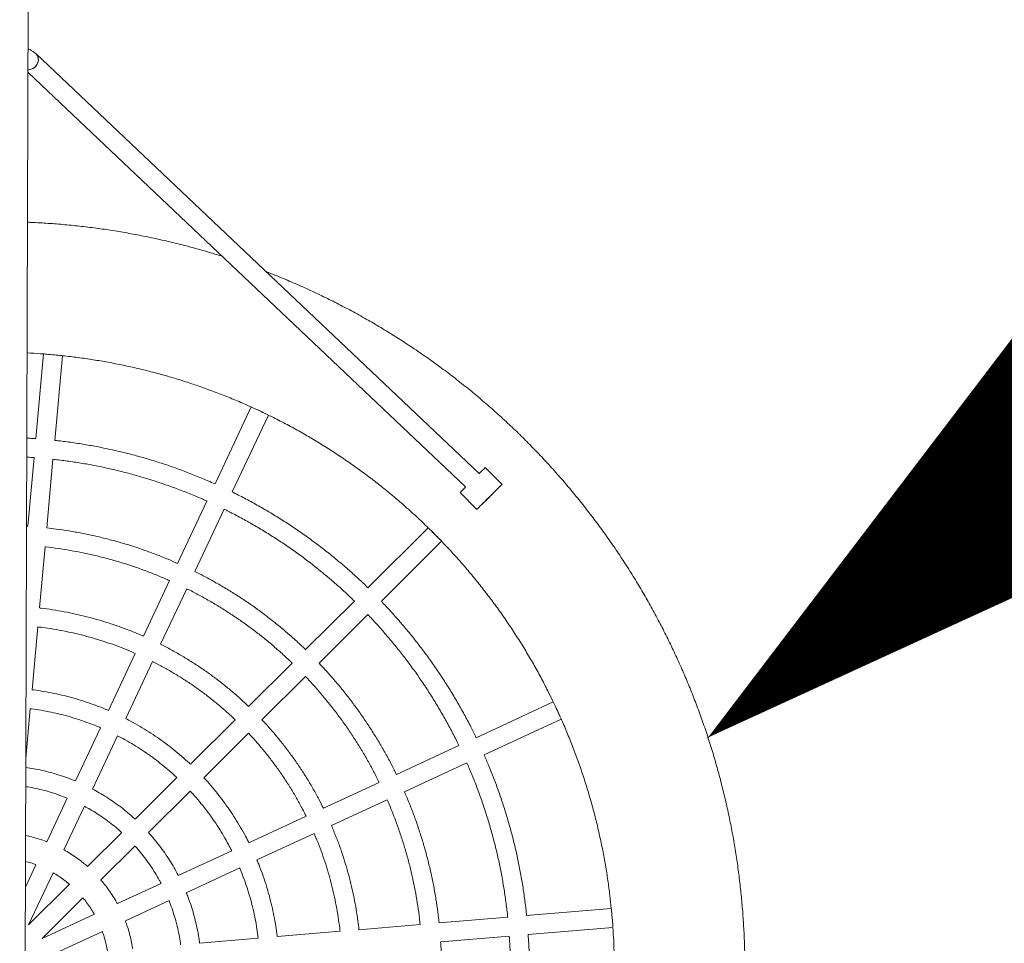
# Model space of a CAD drawing. Header units: millimetres. Extents: x 4385 to 11928, y 17253 to 36963.
# Tile 231 of 256: x 7692.999 to 7693.832, y 18775.051 to 18775.831. Entities that reach past the tile are written whole.
import ezdxf

# ---------------------------------------------------------------- set-up
doc = ezdxf.new("R2010")
doc.units = ezdxf.units.MM
doc.layers.add('БЛАГО_Ботаническая_Р$0$БЛАГО_МАФ', color=7, linetype='Continuous', lineweight=0, true_color=0x000000)

# ---------------------------------------------------------------- blocks, each defined once
blk = doc.blocks.new('БЛАГО_Ботаническая_Р$0$дио 1.15')
at = {"layer": 'БЛАГО_Ботаническая_Р$0$БЛАГО_МАФ'}
for p, q in [((-1.40011, -0.02592), (1.39611, -0.02592)), ((0.03588, -0.02876), (0.08009, -0.04937)), ((0.07037, -0.06325), (0.03588, -0.02876)), ((0.08688, -0.03482), (0.06779, -0.02592)), ((0.17659, -0.02592), (0.21874, -0.02961)), ((0.23475, -0.03101), (0.28789, -0.03566)), ((0.37299, -0.02698), (0.37305, -0.02592)), ((0.43099, -0.03206), (0.37301, -0.02699)), ((0.75643, -0.02592), (0.40733, -0.39709)), ((0.41869, -0.40845), (0.77218, -0.03262)), ((0.02452, -0.04012), (0.05902, -0.07461)), ((0.04514, -0.08432), (0.02452, -0.04012)), ((0.30389, -0.03706), (0.35561, -0.04158)), ((0.51858, -0.03972), (0.44699, -0.03346)), ((0.00997, -0.0469), (0.03058, -0.09111)), ((0.14319, -0.06108), (0.10631, -0.04388)), ((0.37161, -0.04298), (0.42959, -0.04806)), ((0.44559, -0.04946), (0.51718, -0.05572)), ((0.51844, -0.04201), (0.51745, -0.05343)), ((0.09952, -0.05844), (0.1364, -0.07563)), ((0.20285, -0.0889), (0.15776, -0.06787)), ((0.11431, -0.10719), (0.08553, -0.07841)), ((0.15097, -0.08243), (0.19607, -0.10346)), ((0.07418, -0.08977), (0.10295, -0.11854)), ((0.26576, -0.11823), (0.21742, -0.09569)), ((0.0714, -0.14064), (0.0542, -0.10376)), ((0.03965, -0.11054), (0.05684, -0.14742)), ((0.21063, -0.11025), (0.25897, -0.13279)), ((0.16086, -0.15374), (0.12568, -0.11856)), ((0.11432, -0.12991), (0.1495, -0.16509)), ((0.32737, -0.14697), (0.28032, -0.12502)), ((0.27353, -0.13958), (0.32059, -0.16152)), ((0.09922, -0.2003), (0.07819, -0.15521)), ((0.39468, -0.17835), (0.34193, -0.15375)), ((0.06364, -0.162), (0.08467, -0.20709)), ((0.20994, -0.20282), (0.17222, -0.1651)), ((0.02537, -0.22297), (0.02104, -0.17341)), ((0.33515, -0.16831), (0.38789, -0.19291)), ((0.16086, -0.17645), (0.19858, -0.21417)), ((0.47437, -0.21551), (0.40924, -0.18514)), ((0.40245, -0.19969), (0.46758, -0.23006)), ((0.12855, -0.26321), (0.10601, -0.21486)), ((0.25801, -0.25089), (0.2213, -0.21418)), ((0.09146, -0.22165), (0.114, -0.26999)), ((0.20994, -0.22553), (0.24666, -0.26225)), ((0.03142, -0.29212), (0.02677, -0.23898)), ((0.31052, -0.3034), (0.26937, -0.26225)), ((0.25801, -0.2736), (0.29917, -0.31476)), ((0.15729, -0.32482), (0.13534, -0.27777)), ((0.12079, -0.28455), (0.14273, -0.33161)), ((0.03735, -0.35985), (0.03282, -0.30812)), ((0.3727, -0.36557), (0.32188, -0.31476)), ((0.31052, -0.32611), (0.36134, -0.37693)), ((0.18867, -0.39213), (0.16407, -0.33938)), ((0.14952, -0.34617), (0.17412, -0.39891)), ((0.02275, -0.37725), (0.02782, -0.43523)), ((0.04382, -0.43383), (0.03875, -0.37585)), ((0.40255, -0.39235), (0.38835, -0.40654)), ((0.22583, -0.47181), (0.19546, -0.40668)), ((0.1809, -0.41347), (0.21127, -0.4786)), ((0.40965, -0.42783), (0.42384, -0.41364)), ((0.02922, -0.45123), (0.03549, -0.52282)), ((0.05148, -0.52142), (0.04522, -0.44983))]:
    blk.add_line(p, q, dxfattribs=at)
at = {"layer": 'БЛАГО_Ботаническая_Р$0$БЛАГО_МАФ', "flags": 128}
for points in [[(0.75876, -0.02592), (0.7588, -0.02683), (0.75913, -0.02845), (0.7598, -0.03001), (0.76078, -0.03143), (0.76201, -0.03265), (0.76345, -0.03361), (0.76502, -0.03427), (0.76666, -0.03459), (0.76827, -0.03457), (0.7698, -0.03419), (0.77116, -0.03349), (0.77218, -0.03262)], [(0.77218, -0.03262), (0.77176, -0.03302), (0.7705, -0.03388), (0.76905, -0.03442), (0.76747, -0.03462), (0.76584, -0.03447), (0.76422, -0.03398), (0.76271, -0.03317), (0.76137, -0.03207)], [(0.51861, -0.04011), (0.51858, -0.04046), (0.5185, -0.04134), (0.5184, -0.04253), (0.51827, -0.04396), (0.51813, -0.04556), (0.51798, -0.04727), (0.51783, -0.04899), (0.51769, -0.05066), (0.51755, -0.05219), (0.51744, -0.05352), (0.51735, -0.05457), (0.51728, -0.0553), (0.51728, -0.05533)], [(0.38835, -0.40654), (0.38848, -0.40666), (0.38885, -0.40702), (0.38946, -0.40763), (0.39029, -0.40845), (0.39133, -0.40948), (0.39255, -0.4107), (0.39391, -0.41206), (0.3954, -0.41354), (0.39697, -0.41511), (0.39859, -0.41673), (0.40022, -0.41836), (0.40182, -0.41996), (0.40335, -0.4215), (0.40479, -0.42293), (0.40608, -0.42423), (0.40721, -0.42537), (0.40815, -0.42631), (0.40887, -0.42704), (0.40937, -0.42754), (0.40961, -0.4278), (0.40961, -0.42781), (0.40937, -0.42757), (0.40887, -0.42708), (0.40815, -0.42636), (0.40721, -0.42543), (0.40608, -0.42431), (0.40479, -0.42302), (0.40335, -0.42159), (0.40182, -0.42006), (0.40022, -0.41846), (0.39859, -0.41683), (0.39697, -0.41521), (0.3954, -0.41364), (0.39391, -0.41215), (0.39255, -0.41077), (0.39133, -0.40955), (0.39029, -0.40851), (0.38946, -0.40767), (0.38885, -0.40705), (0.38848, -0.40667), (0.38835, -0.40654)]]:
    blk.add_lwpolyline(points, dxfattribs=at)
at = {"layer": 'БЛАГО_Ботаническая_Р$0$БЛАГО_МАФ'}
for centre, radius, start, end in [((0.76711, -0.02601), 0.00834, 179.38312, 226.53725), ((3.41309, -1.59472), 3.24622, 154.86501, 155.13456), ((2.65791, -1.24257), 2.41296, 154.86393, 155.13591), ((1.7467, -1.75091), 1.95111, 134.77607, 135.22456), ((1.38593, -1.39018), 1.44093, 134.77185, 135.2273), ((-0.07191, -0.8757), 0.6773, 44.96302, 45.53245), ((0.54997, -0.26366), 0.21544, 224.0121, 226.9492), ((-0.03416, -0.8627), 0.64142, 44.43531, 45.1028), ((0.86536, -1.86231), 1.53046, 114.71355, 115.28531), ((0.70189, -1.51175), 1.14365, 114.71262, 115.28646), ((0.16397, -1.89904), 1.38215, 94.68406, 95.31717), ((0.13305, -1.54579), 1.02754, 94.68104, 95.31973)]:
    blk.add_arc(centre, radius, start, end, dxfattribs=at)
for points, knots in [([(0.08963, -0.02592), (0.08923, -0.02741), (0.08844, -0.03041), (0.08739, -0.03333), (0.08686, -0.03481)], [0, 0, 0, 0, 0.493628, 1, 1, 1, 1]), ([(0.10629, -0.04388), (0.10638, -0.04368), (0.10723, -0.04161), (0.10856, -0.03756), (0.11029, -0.03178), (0.11116, -0.02786), (0.11159, -0.02592)], [0, 0, 0, 0, 0.034417, 0.358111, 0.681801, 1, 1, 1, 1]), ([(0.15283, -0.02592), (0.15275, -0.02648), (0.15236, -0.02937), (0.15133, -0.03454), (0.14974, -0.04141), (0.14782, -0.04819), (0.14566, -0.05476), (0.14399, -0.05901), (0.14318, -0.06108)], [0, 0, 0, 0, 0.0465, 0.239387, 0.432276, 0.625159, 0.818045, 1, 1, 1, 1]), ([(0.15775, -0.06787), (0.15863, -0.06568), (0.16041, -0.0612), (0.16274, -0.05429), (0.16482, -0.04719), (0.16659, -0.04), (0.16804, -0.03291), (0.16874, -0.0282), (0.16908, -0.02592)], [0, 0, 0, 0, 0.162189, 0.332057, 0.501918, 0.671781, 0.841646, 1, 1, 1, 1]), ([(0.21872, -0.02961), (0.21869, -0.02995), (0.21835, -0.03308), (0.21741, -0.03895), (0.21589, -0.04721), (0.21404, -0.0554), (0.21188, -0.06352), (0.20941, -0.07155), (0.20663, -0.07947), (0.20443, -0.08526), (0.20306, -0.08835), (0.20283, -0.08889)], [0, 0, 0, 0, 0.016831, 0.153214, 0.289595, 0.425975, 0.562358, 0.698741, 0.835122, 0.971504, 1, 1, 1, 1]), ([(0.21738, -0.09568), (0.21802, -0.09419), (0.21981, -0.09003), (0.22241, -0.08309), (0.22522, -0.07486), (0.22772, -0.06652), (0.22991, -0.05811), (0.23179, -0.04962), (0.23334, -0.04106), (0.23431, -0.03485), (0.23467, -0.03149), (0.23473, -0.03101)], [0, 0, 0, 0, 0.072378, 0.201817, 0.331251, 0.460688, 0.590125, 0.719561, 0.848996, 0.978432, 1, 1, 1, 1]), ([(0.43136, -0.02592), (0.43135, -0.02614), (0.43127, -0.02818), (0.4311, -0.03023), (0.43095, -0.03206)], [0, 0, 0, 0, 0.105137, 1, 1, 1, 1]), ([(0.44696, -0.03346), (0.44708, -0.03188), (0.44728, -0.02937), (0.44739, -0.02686), (0.44742, -0.02592)], [0, 0, 0, 0, 0.6276811, 1, 1, 1, 1]), ([(0.51937, -0.02592), (0.51921, -0.02962), (0.519, -0.03423), (0.51863, -0.03882), (0.51856, -0.03972)], [0, 0, 0, 0, 0.80399, 1, 1, 1, 1]), ([(0.60162, -0.19052), (0.60246, -0.18784), (0.60471, -0.18065), (0.60804, -0.16886), (0.61163, -0.15516), (0.61489, -0.14138), (0.61785, -0.12753), (0.6205, -0.11362), (0.62284, -0.09966), (0.62487, -0.08564), (0.62658, -0.07159), (0.62798, -0.0575), (0.62904, -0.04338), (0.62966, -0.03285), (0.62983, -0.02703), (0.62987, -0.02592)], [0, 0, 0, 0, 0.050366, 0.134898, 0.219429, 0.30396, 0.388492, 0.473024, 0.557556, 0.642087, 0.726618, 0.811149, 0.895681, 0.980213, 1, 1, 1, 1]), ([(0.77218, -0.03262), (0.77249, -0.03227), (0.77334, -0.03133), (0.77455, -0.02959), (0.77566, -0.02772), (0.77624, -0.02641), (0.77646, -0.02592)], [0, 0, 0, 0, 0.1838536, 0.4883995, 0.8100901, 1, 1, 1, 1]), ([(0.28785, -0.03566), (0.28771, -0.03694), (0.28723, -0.04142), (0.28607, -0.04904), (0.28439, -0.05851), (0.28237, -0.06792), (0.28005, -0.07726), (0.27743, -0.08651), (0.2745, -0.09568), (0.27126, -0.10473), (0.26834, -0.11225), (0.26639, -0.1167), (0.26572, -0.11822)], [0, 0, 0, 0, 0.045308, 0.1574224, 0.2695381, 0.3816525, 0.4937671, 0.6058837, 0.7179984, 0.8301117, 0.9422279, 1, 1, 1, 1]), ([(0.28031, -0.12502), (0.28046, -0.12467), (0.28197, -0.12133), (0.28456, -0.11486), (0.28805, -0.10562), (0.29121, -0.09625), (0.29408, -0.0868), (0.29664, -0.07726), (0.29889, -0.06763), (0.30084, -0.05795), (0.30245, -0.0482), (0.30345, -0.04123), (0.30383, -0.03751), (0.30387, -0.03706)], [0, 0, 0, 0, 0.012382, 0.120477, 0.22857, 0.336664, 0.444757, 0.552852, 0.660945, 0.769038, 0.877131, 0.985225, 1, 1, 1, 1]), ([(0.35561, -0.04158), (0.35559, -0.04173), (0.35524, -0.04542), (0.35425, -0.05263), (0.35263, -0.06319), (0.35066, -0.07368), (0.34838, -0.08412), (0.3458, -0.09448), (0.34291, -0.10477), (0.33971, -0.11496), (0.33622, -0.12505), (0.3324, -0.13503), (0.32944, -0.14233), (0.32766, -0.14627), (0.32735, -0.14695)], [0, 0, 0, 0, 0.004083, 0.101603, 0.199122, 0.296639, 0.394159, 0.491678, 0.589196, 0.686715, 0.784235, 0.881754, 0.979272, 1, 1, 1, 1]), ([(0.08006, -0.04936), (0.07989, -0.04969), (0.07883, -0.05162), (0.07663, -0.05499), (0.0736, -0.05932), (0.0714, -0.06198), (0.07036, -0.06324)], [0, 0, 0, 0, 0.065822, 0.388884, 0.711943, 1, 1, 1, 1]), ([(0.34191, -0.15374), (0.34308, -0.15107), (0.3457, -0.14505), (0.34944, -0.13556), (0.35317, -0.1253), (0.35659, -0.11493), (0.35971, -0.10447), (0.36253, -0.09392), (0.36504, -0.0833), (0.36724, -0.07261), (0.36912, -0.06185), (0.37059, -0.05198), (0.37129, -0.04567), (0.37158, -0.04298)], [0, 0, 0, 0, 0.076134, 0.170952, 0.265771, 0.360592, 0.45541, 0.55023, 0.645048, 0.739868, 0.834688, 0.929506, 1, 1, 1, 1]), ([(0.42957, -0.04805), (0.42951, -0.04869), (0.42908, -0.05321), (0.42797, -0.06159), (0.42624, -0.07319), (0.42416, -0.08474), (0.42177, -0.09623), (0.41908, -0.10764), (0.41608, -0.11899), (0.41277, -0.13024), (0.40916, -0.1414), (0.40525, -0.15247), (0.40103, -0.16341), (0.39749, -0.17204), (0.39526, -0.17697), (0.39465, -0.17833)], [0, 0, 0, 0, 0.014028, 0.10064, 0.187254, 0.273868, 0.360481, 0.447094, 0.533708, 0.620321, 0.706933, 0.793547, 0.88016, 0.966773, 1, 1, 1, 1]), ([(0.4092, -0.18512), (0.41009, -0.18313), (0.41261, -0.17751), (0.41644, -0.16811), (0.42071, -0.15695), (0.42466, -0.14567), (0.42832, -0.1343), (0.43167, -0.12283), (0.43472, -0.11128), (0.43746, -0.09965), (0.43989, -0.08796), (0.44202, -0.0762), (0.4438, -0.06439), (0.44498, -0.05547), (0.44546, -0.05048), (0.44556, -0.04945)], [0, 0, 0, 0, 0.046422, 0.131118, 0.215812, 0.300508, 0.385205, 0.469901, 0.554596, 0.639292, 0.723987, 0.808683, 0.893379, 0.978074, 1, 1, 1, 1]), ([(0.51715, -0.05567), (0.51692, -0.05799), (0.51626, -0.06458), (0.51482, -0.0754), (0.51287, -0.08812), (0.5106, -0.10078), (0.50801, -0.11338), (0.50512, -0.12592), (0.50192, -0.13838), (0.49841, -0.15076), (0.4946, -0.16304), (0.49048, -0.17523), (0.48607, -0.18732), (0.48135, -0.19928), (0.47744, -0.20868), (0.475, -0.21404), (0.47433, -0.21549)], [0, 0, 0, 0, 0.042164, 0.119577, 0.196989, 0.274402, 0.351814, 0.429227, 0.50664, 0.584053, 0.661465, 0.738877, 0.816291, 0.893703, 0.971116, 1, 1, 1, 1]), ([(0.08551, -0.07839), (0.08655, -0.07719), (0.0889, -0.07446), (0.09229, -0.06996), (0.09569, -0.06494), (0.09809, -0.06108), (0.09926, -0.05886), (0.09949, -0.05842)], [0, 0, 0, 0, 0.1945099, 0.4428288, 0.6911471, 0.9394697, 1, 1, 1, 1]), ([(0.059, -0.07459), (0.05876, -0.0748), (0.05716, -0.07622), (0.05398, -0.07861), (0.04961, -0.08167), (0.04659, -0.08346), (0.04513, -0.08431)], [0, 0, 0, 0, 0.055938, 0.378984, 0.702027, 1, 1, 1, 1]), ([(0.13638, -0.07562), (0.13551, -0.07723), (0.13354, -0.08091), (0.13014, -0.08648), (0.12622, -0.09234), (0.12203, -0.09801), (0.11806, -0.10297), (0.11539, -0.10594), (0.11428, -0.10716)], [0, 0, 0, 0, 0.141799, 0.324325, 0.506857, 0.689384, 0.871914, 1, 1, 1, 1]), ([(0.12567, -0.11855), (0.12584, -0.11836), (0.12771, -0.11639), (0.13105, -0.11242), (0.13566, -0.10664), (0.14001, -0.10064), (0.14409, -0.09447), (0.14776, -0.0884), (0.14994, -0.08432), (0.15096, -0.08242)], [0, 0, 0, 0, 0.01698, 0.184323, 0.351671, 0.519015, 0.686361, 0.853711, 1, 1, 1, 1]), ([(0.03058, -0.09109), (0.03033, -0.09119), (0.02839, -0.09195), (0.02465, -0.0931), (0.01944, -0.09451), (0.01593, -0.09517), (0.01422, -0.09549)], [0, 0, 0, 0, 0.046051, 0.369087, 0.692117, 1, 1, 1, 1]), ([(0.05418, -0.10372), (0.055, -0.10328), (0.0576, -0.10187), (0.06181, -0.09921), (0.06679, -0.09575), (0.07091, -0.09259), (0.07329, -0.0905), (0.07415, -0.08974)], [0, 0, 0, 0, 0.11434, 0.36268, 0.611015, 0.859349, 1, 1, 1, 1]), ([(0.19605, -0.10345), (0.19492, -0.10563), (0.19249, -0.1103), (0.18844, -0.11726), (0.18396, -0.12437), (0.17922, -0.1313), (0.17422, -0.13805), (0.16896, -0.1446), (0.16449, -0.14982), (0.1617, -0.15278), (0.16083, -0.15371)], [0, 0, 0, 0, 0.11977, 0.256154, 0.392539, 0.528923, 0.665307, 0.80169, 0.938076, 1, 1, 1, 1]), ([(0.01609, -0.11684), (0.01636, -0.1168), (0.01864, -0.11649), (0.02288, -0.11561), (0.02877, -0.11417), (0.03437, -0.11249), (0.03795, -0.11116), (0.03964, -0.11053)], [0, 0, 0, 0, 0.034241, 0.282545, 0.530851, 0.779153, 1, 1, 1, 1]), ([(0.17221, -0.16509), (0.17247, -0.16481), (0.17475, -0.16245), (0.17882, -0.15779), (0.18439, -0.15111), (0.18969, -0.14421), (0.19474, -0.13713), (0.19953, -0.12987), (0.20404, -0.12243), (0.20774, -0.11589), (0.20982, -0.11177), (0.21059, -0.11023)], [0, 0, 0, 0, 0.017142, 0.146579, 0.276013, 0.405451, 0.534887, 0.664322, 0.793758, 0.923191, 1, 1, 1, 1]), ([(0.10295, -0.11854), (0.10292, -0.11857), (0.10118, -0.12021), (0.09753, -0.12325), (0.09201, -0.12763), (0.08627, -0.13173), (0.08035, -0.13555), (0.07538, -0.13852), (0.07234, -0.1401), (0.07138, -0.1406)], [0, 0, 0, 0, 0.0033682, 0.1858893, 0.3684109, 0.5509328, 0.7334538, 0.9159754, 1, 1, 1, 1]), ([(0.07818, -0.15518), (0.07873, -0.15491), (0.08147, -0.15352), (0.08628, -0.15073), (0.09257, -0.14683), (0.09867, -0.14265), (0.10459, -0.1382), (0.10981, -0.13396), (0.11297, -0.1311), (0.1143, -0.12989)], [0, 0, 0, 0, 0.04151, 0.208861, 0.37621, 0.543563, 0.710914, 0.878265, 1, 1, 1, 1]), ([(0.25895, -0.13278), (0.25777, -0.13511), (0.25515, -0.1403), (0.25074, -0.14818), (0.2458, -0.15644), (0.24058, -0.16452), (0.2351, -0.17243), (0.22936, -0.18015), (0.22338, -0.18768), (0.21713, -0.19499), (0.21263, -0.20003), (0.21016, -0.20257), (0.20993, -0.20281)], [0, 0, 0, 0, 0.0913418, 0.2034559, 0.315569, 0.4276823, 0.5397945, 0.6519083, 0.7640239, 0.8761359, 0.9882505, 1, 1, 1, 1]), ([(0.2213, -0.21418), (0.22352, -0.21179), (0.228, -0.20699), (0.23442, -0.19951), (0.24063, -0.19183), (0.24659, -0.18395), (0.25229, -0.17588), (0.25773, -0.16763), (0.26291, -0.15921), (0.26779, -0.15062), (0.27132, -0.14407), (0.27313, -0.14034), (0.27351, -0.13957)], [0, 0, 0, 0, 0.107176, 0.215271, 0.323363, 0.431458, 0.539551, 0.647646, 0.755739, 0.863832, 0.971926, 1, 1, 1, 1]), ([(0.05683, -0.1474), (0.05627, -0.14763), (0.05354, -0.14879), (0.04854, -0.15056), (0.04182, -0.1527), (0.03501, -0.15452), (0.02812, -0.15601), (0.02299, -0.15695), (0.02014, -0.1573), (0.01963, -0.15737)], [0, 0, 0, 0, 0.0473902, 0.2299157, 0.4124393, 0.5949633, 0.7774873, 0.9600121, 1, 1, 1, 1]), ([(0.02103, -0.17337), (0.022, -0.17325), (0.02541, -0.17283), (0.03123, -0.17177), (0.03846, -0.1702), (0.04562, -0.16832), (0.05269, -0.16611), (0.0587, -0.164), (0.0623, -0.16251), (0.06362, -0.16196)], [0, 0, 0, 0, 0.066044, 0.233398, 0.400751, 0.568105, 0.735459, 0.902811, 1, 1, 1, 1]), ([(0.14948, -0.16507), (0.14818, -0.16627), (0.14484, -0.16939), (0.13921, -0.17415), (0.13262, -0.17937), (0.12584, -0.18432), (0.11888, -0.18902), (0.11173, -0.19344), (0.10518, -0.19721), (0.10095, -0.19938), (0.09921, -0.20027)], [0, 0, 0, 0, 0.086326, 0.222711, 0.359097, 0.495482, 0.631867, 0.768253, 0.904638, 1, 1, 1, 1]), ([(0.32056, -0.16151), (0.32012, -0.16242), (0.31814, -0.16653), (0.31432, -0.17371), (0.30911, -0.18304), (0.3036, -0.19219), (0.29783, -0.20118), (0.29179, -0.20999), (0.28549, -0.21862), (0.27894, -0.22706), (0.27214, -0.23529), (0.26519, -0.24326), (0.26038, -0.24837), (0.25801, -0.25089)], [0, 0, 0, 0, 0.027657, 0.125175, 0.222694, 0.320214, 0.417733, 0.515253, 0.612771, 0.71029, 0.80781, 0.905329, 1, 1, 1, 1]), ([(0.26935, -0.26223), (0.27141, -0.26007), (0.27598, -0.25527), (0.28277, -0.24757), (0.28978, -0.2392), (0.29654, -0.23063), (0.30305, -0.22186), (0.30929, -0.21291), (0.31528, -0.20378), (0.321, -0.19448), (0.32644, -0.18502), (0.33117, -0.17629), (0.33395, -0.17066), (0.33512, -0.1683)], [0, 0, 0, 0, 0.0778214, 0.1726395, 0.2674585, 0.3622786, 0.4570973, 0.5519172, 0.6467364, 0.7415547, 0.8363737, 0.9311942, 1, 1, 1, 1]), ([(0.106, -0.21483), (0.10782, -0.21391), (0.11222, -0.21166), (0.11904, -0.20778), (0.12646, -0.20324), (0.1337, -0.19842), (0.14076, -0.19334), (0.14764, -0.18802), (0.15429, -0.18242), (0.1587, -0.17855), (0.16082, -0.17649), (0.16086, -0.17645)], [0, 0, 0, 0, 0.091314, 0.220748, 0.350183, 0.479618, 0.609053, 0.738489, 0.867924, 0.997359, 1, 1, 1, 1]), ([(0.38787, -0.19289), (0.38745, -0.19377), (0.38535, -0.19817), (0.38128, -0.20596), (0.37565, -0.21625), (0.36972, -0.22637), (0.36353, -0.23634), (0.35707, -0.24613), (0.35035, -0.25575), (0.34337, -0.26518), (0.33614, -0.27441), (0.32866, -0.28346), (0.32093, -0.29228), (0.31487, -0.29892), (0.31132, -0.30254), (0.3105, -0.30338)], [0, 0, 0, 0, 0.021412, 0.108024, 0.194638, 0.28125, 0.367865, 0.454478, 0.541091, 0.627705, 0.714318, 0.800931, 0.887544, 0.974158, 1, 1, 1, 1]), ([(0.32186, -0.31474), (0.32379, -0.31273), (0.32849, -0.30786), (0.33568, -0.29986), (0.34347, -0.2908), (0.351, -0.28153), (0.35829, -0.27207), (0.36532, -0.26241), (0.3721, -0.25257), (0.37861, -0.24255), (0.38485, -0.23237), (0.39083, -0.22202), (0.3965, -0.21151), (0.40036, -0.20406), (0.40225, -0.20007), (0.40244, -0.19969)], [0, 0, 0, 0, 0.059254, 0.143949, 0.228645, 0.313341, 0.398037, 0.482732, 0.567427, 0.652122, 0.736817, 0.821513, 0.906209, 0.990904, 1, 1, 1, 1]), ([(0.08465, -0.20705), (0.08365, -0.20748), (0.08009, -0.20903), (0.07383, -0.21138), (0.06589, -0.21411), (0.05784, -0.21652), (0.04971, -0.21863), (0.0415, -0.22042), (0.03339, -0.2219), (0.02799, -0.22262), (0.02537, -0.22297)], [0, 0, 0, 0, 0.0528901, 0.1892736, 0.3256563, 0.4620386, 0.5984227, 0.7348049, 0.8711879, 1, 1, 1, 1]), ([(0.19856, -0.21415), (0.19804, -0.21466), (0.19522, -0.21739), (0.18988, -0.22213), (0.18255, -0.22835), (0.17499, -0.2343), (0.16725, -0.24001), (0.15932, -0.24546), (0.15122, -0.25065), (0.14294, -0.25555), (0.13539, -0.25975), (0.13053, -0.26218), (0.12854, -0.26318)], [0, 0, 0, 0, 0.025261, 0.137376, 0.24949, 0.361605, 0.473718, 0.585833, 0.697947, 0.810063, 0.922177, 1, 1, 1, 1]), ([(0.02677, -0.23895), (0.02757, -0.23886), (0.03126, -0.23846), (0.03779, -0.23742), (0.04634, -0.23583), (0.05482, -0.23391), (0.06323, -0.23169), (0.07155, -0.22916), (0.07977, -0.22631), (0.0864, -0.2238), (0.09025, -0.22213), (0.09144, -0.22161)], [0, 0, 0, 0, 0.03607, 0.165506, 0.294943, 0.424379, 0.553817, 0.683253, 0.812691, 0.942127, 1, 1, 1, 1]), ([(-0.56672, -0.28673), (-0.56554, -0.28905), (-0.56223, -0.29557), (-0.55655, -0.30619), (-0.54961, -0.31853), (-0.54239, -0.33071), (-0.5349, -0.34273), (-0.52714, -0.35458), (-0.51912, -0.36625), (-0.51084, -0.37773), (-0.5023, -0.38903), (-0.49352, -0.40014), (-0.48449, -0.41104), (-0.47521, -0.42174), (-0.4657, -0.43223), (-0.45596, -0.44251), (-0.44598, -0.45256), (-0.43579, -0.46239), (-0.42538, -0.47199), (-0.41475, -0.48135), (-0.40392, -0.49047), (-0.39289, -0.49935), (-0.38166, -0.50798), (-0.37024, -0.51635), (-0.35864, -0.52447), (-0.34686, -0.53232), (-0.3349, -0.53991), (-0.32278, -0.54723), (-0.3105, -0.55427), (-0.29806, -0.56104), (-0.28547, -0.56753), (-0.27275, -0.57374), (-0.25988, -0.57965), (-0.24689, -0.58528), (-0.23377, -0.59062), (-0.22054, -0.59566), (-0.2072, -0.60041), (-0.19375, -0.60485), (-0.18021, -0.60899), (-0.16658, -0.61283), (-0.15287, -0.61636), (-0.13908, -0.61959), (-0.12522, -0.6225), (-0.1113, -0.62511), (-0.09733, -0.6274), (-0.08331, -0.62938), (-0.06925, -0.63104), (-0.05515, -0.63239), (-0.04103, -0.63342), (-0.02689, -0.63413), (-0.01273, -0.63453), (0.00143, -0.63462), (0.01559, -0.63438), (0.02974, -0.63383), (0.04387, -0.63296), (0.05798, -0.63177), (0.07206, -0.63027), (0.0861, -0.62846), (0.1001, -0.62633), (0.11405, -0.62389), (0.12794, -0.62113), (0.14177, -0.61807), (0.15552, -0.61469), (0.16919, -0.61101), (0.18278, -0.60703), (0.19628, -0.60274), (0.20967, -0.59815), (0.22296, -0.59326), (0.23614, -0.58807), (0.2492, -0.5826), (0.26213, -0.57683), (0.27493, -0.57077), (0.28759, -0.56443), (0.3001, -0.5578), (0.31246, -0.5509), (0.32467, -0.54372), (0.33671, -0.53627), (0.34859, -0.52855), (0.36028, -0.52057), (0.3718, -0.51233), (0.38312, -0.50383), (0.39426, -0.49508), (0.40519, -0.48609), (0.41593, -0.47685), (0.42645, -0.46737), (0.43675, -0.45766), (0.44684, -0.44772), (0.4567, -0.43756), (0.46634, -0.42718), (0.47573, -0.41659), (0.48489, -0.40579), (0.4938, -0.39479), (0.50247, -0.38359), (0.51088, -0.3722), (0.51904, -0.36062), (0.52693, -0.34886), (0.53456, -0.33694), (0.54192, -0.32484), (0.54901, -0.31258), (0.55582, -0.30016), (0.56235, -0.2876), (0.56859, -0.27489), (0.57456, -0.26205), (0.58022, -0.24907), (0.58497, -0.2376), (0.58771, -0.2304), (0.58877, -0.22762)], [0, 0, 0, 0, 0.005339, 0.01503, 0.024722, 0.034414, 0.044105, 0.053797, 0.063489, 0.07318, 0.082872, 0.092564, 0.102255, 0.111947, 0.121639, 0.13133, 0.141022, 0.150713, 0.160405, 0.170097, 0.179788, 0.18948, 0.199172, 0.208863, 0.218555, 0.228247, 0.237938, 0.24763, 0.257322, 0.267013, 0.276705, 0.286397, 0.296088, 0.30578, 0.315472, 0.325163, 0.334855, 0.344547, 0.354238, 0.36393, 0.373622, 0.383313, 0.393005, 0.402697, 0.412388, 0.42208, 0.431772, 0.441463, 0.451155, 0.460846, 0.470538, 0.48023, 0.489921, 0.499613, 0.509305, 0.518996, 0.528688, 0.53838, 0.548071, 0.557763, 0.567455, 0.577146, 0.586838, 0.59653, 0.606221, 0.615913, 0.625605, 0.635296, 0.644988, 0.65468, 0.664371, 0.674063, 0.683755, 0.693446, 0.703138, 0.71283, 0.722521, 0.732213, 0.741904, 0.751596, 0.761288, 0.77098, 0.780671, 0.790363, 0.800054, 0.809746, 0.819438, 0.829129, 0.838821, 0.848513, 0.858204, 0.867896, 0.877588, 0.887279, 0.896971, 0.906663, 0.916354, 0.926046, 0.935738, 0.945429, 0.955121, 0.964813, 0.974504, 0.984196, 0.993887, 1, 1, 1, 1]), ([(0.13534, -0.27775), (0.13789, -0.27646), (0.14338, -0.27369), (0.15163, -0.26908), (0.16012, -0.26402), (0.16843, -0.25868), (0.17658, -0.25308), (0.18453, -0.24722), (0.1923, -0.24112), (0.19985, -0.23475), (0.20573, -0.22954), (0.20901, -0.22638), (0.20992, -0.22551)], [0, 0, 0, 0, 0.093869, 0.201963, 0.310059, 0.418152, 0.526248, 0.634342, 0.742436, 0.850532, 0.958624, 1, 1, 1, 1]), ([(0.46757, -0.23), (0.46686, -0.23148), (0.46431, -0.23683), (0.45961, -0.2459), (0.45348, -0.25721), (0.44705, -0.26836), (0.44036, -0.27934), (0.43339, -0.29016), (0.42616, -0.3008), (0.41868, -0.31126), (0.41093, -0.32154), (0.40294, -0.33162), (0.3947, -0.3415), (0.38621, -0.35116), (0.37886, -0.3592), (0.37425, -0.36393), (0.37263, -0.36558)], [0, 0, 0, 0, 0.029573, 0.106961, 0.18435, 0.261738, 0.339127, 0.416515, 0.493903, 0.571291, 0.64868, 0.726067, 0.803456, 0.880844, 0.958233, 1, 1, 1, 1]), ([(0.24663, -0.26222), (0.24528, -0.26351), (0.24137, -0.26728), (0.23466, -0.27327), (0.22652, -0.28018), (0.21816, -0.28684), (0.20962, -0.29325), (0.20089, -0.2994), (0.19198, -0.30529), (0.1829, -0.31092), (0.17365, -0.31626), (0.16511, -0.32091), (0.1596, -0.32364), (0.15727, -0.32479)], [0, 0, 0, 0, 0.051234, 0.148754, 0.246275, 0.343794, 0.441314, 0.538834, 0.636354, 0.733875, 0.831395, 0.928915, 1, 1, 1, 1]), ([(0.11398, -0.26996), (0.11211, -0.27077), (0.1073, -0.27286), (0.09941, -0.2759), (0.09034, -0.2791), (0.08117, -0.28199), (0.0719, -0.28458), (0.06256, -0.28686), (0.05314, -0.28884), (0.04366, -0.29048), (0.03642, -0.29156), (0.03232, -0.29199), (0.03142, -0.29209)], [0, 0, 0, 0, 0.071288, 0.183403, 0.295517, 0.407632, 0.519747, 0.631861, 0.743976, 0.856091, 0.968205, 1, 1, 1, 1]), ([(0.16407, -0.33936), (0.1668, -0.338), (0.17279, -0.33502), (0.18186, -0.33008), (0.1913, -0.3246), (0.20058, -0.31885), (0.20969, -0.31284), (0.21862, -0.30656), (0.22737, -0.30002), (0.23592, -0.29324), (0.24427, -0.2862), (0.25164, -0.27966), (0.25613, -0.27536), (0.25799, -0.27358)], [0, 0, 0, 0, 0.079509, 0.174328, 0.269147, 0.363966, 0.458785, 0.553605, 0.648424, 0.743242, 0.838062, 0.93288, 1, 1, 1, 1]), ([(0.03282, -0.30809), (0.03526, -0.30781), (0.04097, -0.30715), (0.0499, -0.30574), (0.05962, -0.30393), (0.06926, -0.30179), (0.07884, -0.29935), (0.08833, -0.2966), (0.09773, -0.29356), (0.10702, -0.2902), (0.11471, -0.28719), (0.11925, -0.28519), (0.12077, -0.28452)], [0, 0, 0, 0, 0.080563, 0.188658, 0.296753, 0.404849, 0.512944, 0.621038, 0.729133, 0.837228, 0.945323, 1, 1, 1, 1]), ([(0.29914, -0.31473), (0.29821, -0.31564), (0.29449, -0.31928), (0.28774, -0.32543), (0.27892, -0.33315), (0.26987, -0.34062), (0.26062, -0.34785), (0.25119, -0.35482), (0.24157, -0.36153), (0.23177, -0.36798), (0.2218, -0.37416), (0.21167, -0.38008), (0.20137, -0.3857), (0.19369, -0.3897), (0.18941, -0.39174), (0.18866, -0.3921)], [0, 0, 0, 0, 0.028796, 0.115408, 0.202023, 0.288636, 0.375248, 0.461862, 0.548476, 0.635088, 0.721701, 0.808314, 0.894928, 0.981541, 1, 1, 1, 1]), ([(0.14272, -0.33158), (0.14022, -0.33268), (0.13445, -0.33519), (0.12528, -0.33879), (0.11523, -0.34243), (0.10508, -0.34575), (0.09484, -0.34878), (0.08451, -0.3515), (0.0741, -0.35392), (0.06363, -0.35602), (0.0531, -0.3578), (0.04434, -0.35907), (0.03907, -0.35962), (0.03735, -0.35981)], [0, 0, 0, 0, 0.0748153, 0.1723348, 0.2698547, 0.3673748, 0.4648951, 0.5624148, 0.6599349, 0.757455, 0.8549747, 0.9524947, 1, 1, 1, 1]), ([(0.19545, -0.40667), (0.19849, -0.40517), (0.2051, -0.4019), (0.21511, -0.39654), (0.2255, -0.39065), (0.23573, -0.38447), (0.24579, -0.37803), (0.25567, -0.37132), (0.26538, -0.36435), (0.27489, -0.35713), (0.28421, -0.34965), (0.29333, -0.34193), (0.30212, -0.33411), (0.30776, -0.32873), (0.31052, -0.32611)], [0, 0, 0, 0, 0.072089, 0.156784, 0.241479, 0.326174, 0.410869, 0.495565, 0.58026, 0.664955, 0.74965, 0.834345, 0.919041, 1, 1, 1, 1]), ([(0.03875, -0.37583), (0.04184, -0.37548), (0.04855, -0.37471), (0.05883, -0.37316), (0.06958, -0.37124), (0.08027, -0.369), (0.09088, -0.36646), (0.10142, -0.36361), (0.11187, -0.36045), (0.12223, -0.357), (0.13248, -0.35323), (0.14158, -0.34962), (0.14721, -0.34715), (0.14951, -0.34614)], [0, 0, 0, 0, 0.081197, 0.176016, 0.270835, 0.365654, 0.460473, 0.555292, 0.650111, 0.744931, 0.83975, 0.934568, 1, 1, 1, 1]), ([(-0.09149, -0.36724), (-0.08839, -0.36798), (-0.08176, -0.36957), (-0.07151, -0.37163), (-0.06075, -0.3735), (-0.04994, -0.37505), (-0.0391, -0.37628), (-0.02822, -0.3772), (-0.01732, -0.3778), (-0.0064, -0.37809), (0.00451, -0.37805), (0.01423, -0.37777), (0.02031, -0.37737), (0.02275, -0.37721)], [0, 0, 0, 0, 0.082884, 0.177703, 0.272523, 0.367341, 0.46216, 0.556979, 0.651798, 0.746617, 0.841436, 0.936256, 1, 1, 1, 1]), ([(0.36907, -0.36927), (0.36888, -0.36946), (0.36683, -0.37158), (0.36469, -0.37363), (0.36275, -0.3755)], [0, 0, 0, 0, 0.089673, 1, 1, 1, 1]), ([(0.36132, -0.37691), (0.36066, -0.37756), (0.35695, -0.38122), (0.34997, -0.38767), (0.34038, -0.39625), (0.33056, -0.40456), (0.32055, -0.41264), (0.31034, -0.42046), (0.29993, -0.42803), (0.28935, -0.43534), (0.27859, -0.44239), (0.26765, -0.44917), (0.25656, -0.45568), (0.2453, -0.46191), (0.23506, -0.46729), (0.22851, -0.47048), (0.22582, -0.47178)], [0, 0, 0, 0, 0.016715, 0.094151, 0.171586, 0.249021, 0.326457, 0.403892, 0.481327, 0.558763, 0.636198, 0.713633, 0.791068, 0.868504, 0.945939, 1, 1, 1, 1]), ([(0.1741, -0.39888), (0.17261, -0.39955), (0.16756, -0.40183), (0.1588, -0.40541), (0.14786, -0.40962), (0.13679, -0.41352), (0.12562, -0.41712), (0.11437, -0.42042), (0.10302, -0.42341), (0.0916, -0.42609), (0.08011, -0.42847), (0.06856, -0.43054), (0.05696, -0.43226), (0.04871, -0.43335), (0.04432, -0.43376), (0.04382, -0.43381)], [0, 0, 0, 0, 0.03618, 0.122794, 0.209407, 0.29602, 0.382633, 0.469247, 0.55586, 0.642473, 0.729086, 0.815699, 0.902313, 0.988926, 1, 1, 1, 1]), ([(0.04522, -0.44983), (0.04523, -0.44983), (0.04921, -0.44947), (0.05712, -0.44844), (0.06894, -0.44675), (0.08071, -0.4447), (0.09243, -0.44235), (0.10408, -0.43969), (0.11565, -0.43672), (0.12714, -0.43344), (0.13853, -0.42986), (0.14983, -0.42599), (0.16102, -0.4218), (0.17139, -0.41764), (0.17796, -0.41474), (0.18089, -0.41345)], [0, 0, 0, 0, 0.000228, 0.084923, 0.169618, 0.254314, 0.339009, 0.423704, 0.508399, 0.593094, 0.67779, 0.762485, 0.84718, 0.931875, 1, 1, 1, 1]), ([(0.02782, -0.43519), (0.02586, -0.43533), (0.02, -0.43576), (0.01021, -0.43612), (-0.00152, -0.43631), (-0.01325, -0.43616), (-0.02497, -0.4357), (-0.03668, -0.43492), (-0.04836, -0.43382), (-0.06, -0.43241), (-0.07161, -0.43068), (-0.08316, -0.42865), (-0.09465, -0.42628), (-0.10245, -0.42454), (-0.10639, -0.42351), (-0.10655, -0.42346)], [0, 0, 0, 0, 0.043566, 0.130179, 0.216792, 0.303405, 0.390018, 0.476632, 0.563244, 0.649858, 0.736471, 0.823084, 0.909697, 0.99631, 1, 1, 1, 1]), ([(-0.11071, -0.43896), (-0.11011, -0.43912), (-0.10567, -0.44028), (-0.09729, -0.44214), (-0.08559, -0.44454), (-0.07382, -0.4466), (-0.062, -0.44835), (-0.05014, -0.44978), (-0.03825, -0.4509), (-0.02633, -0.45171), (-0.01439, -0.45219), (-0.00244, -0.45237), (0.0095, -0.45221), (0.02006, -0.45183), (0.02663, -0.45137), (0.02922, -0.45119)], [0, 0, 0, 0, 0.013059, 0.097754, 0.18245, 0.267145, 0.35184, 0.436536, 0.521232, 0.605927, 0.690622, 0.775318, 0.860013, 0.944709, 1, 1, 1, 1]), ([(0.21127, -0.47859), (0.21106, -0.47869), (0.20696, -0.48058), (0.19885, -0.484), (0.18692, -0.48883), (0.17487, -0.49334), (0.16272, -0.49755), (0.15046, -0.50146), (0.13811, -0.50506), (0.12568, -0.50836), (0.11316, -0.51135), (0.10058, -0.51404), (0.08794, -0.51641), (0.07524, -0.51847), (0.06309, -0.52015), (0.05515, -0.521), (0.05148, -0.5214)], [0, 0, 0, 0, 0.004132, 0.081567, 0.159003, 0.236438, 0.313873, 0.391308, 0.468743, 0.546178, 0.623613, 0.701048, 0.778484, 0.855919, 0.933354, 1, 1, 1, 1]), ([(0.03548, -0.5228), (0.03167, -0.52306), (0.02358, -0.5236), (0.01119, -0.52404), (-0.00167, -0.52422), (-0.01453, -0.52407), (-0.02739, -0.5236), (-0.04023, -0.52281), (-0.05305, -0.52171), (-0.06584, -0.5203), (-0.07858, -0.51857), (-0.09129, -0.51652), (-0.10394, -0.51417), (-0.11651, -0.51148), (-0.12497, -0.50954), (-0.12921, -0.50842), (-0.12931, -0.50839)], [0, 0, 0, 0, 0.068982, 0.146417, 0.223852, 0.301287, 0.378722, 0.456157, 0.533592, 0.611027, 0.688462, 0.765897, 0.843332, 0.920767, 0.998202, 1, 1, 1, 1])]:
    blk.add_open_spline(points, degree=3, knots=knots, dxfattribs=at)
blk = doc.blocks.new('*U1064')
at = {"color": 18, "true_color": 0x000000}
blk.add_lwpolyline([(7693.58148, 18775.22479, 0, 0.3, 0), (7694.05023, 18775.59979, 0, 0, 0)], format="xyseb", dxfattribs=at)
at = {"layer": 'БЛАГО_Ботаническая_Р$0$БЛАГО_МАФ', "linetype": 'Continuous'}
blk.add_lwpolyline([(7694.98773, 18776.34979), (7693.58148, 18775.22479)], dxfattribs=at)
at = {"layer": 'БЛАГО_Ботаническая_Р$0$БЛАГО_МАФ', "color": 1, "rotation": 89.8122082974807}
blk.add_blockref('БЛАГО_Ботаническая_Р$0$дио 1.15', (7692.9781, 18775.03049), dxfattribs=at)

msp = doc.modelspace()

# ---------------------------------------------------------------- block references
msp.add_blockref('*U1064', (0, 0))

doc.saveas('drawing.dxf')
